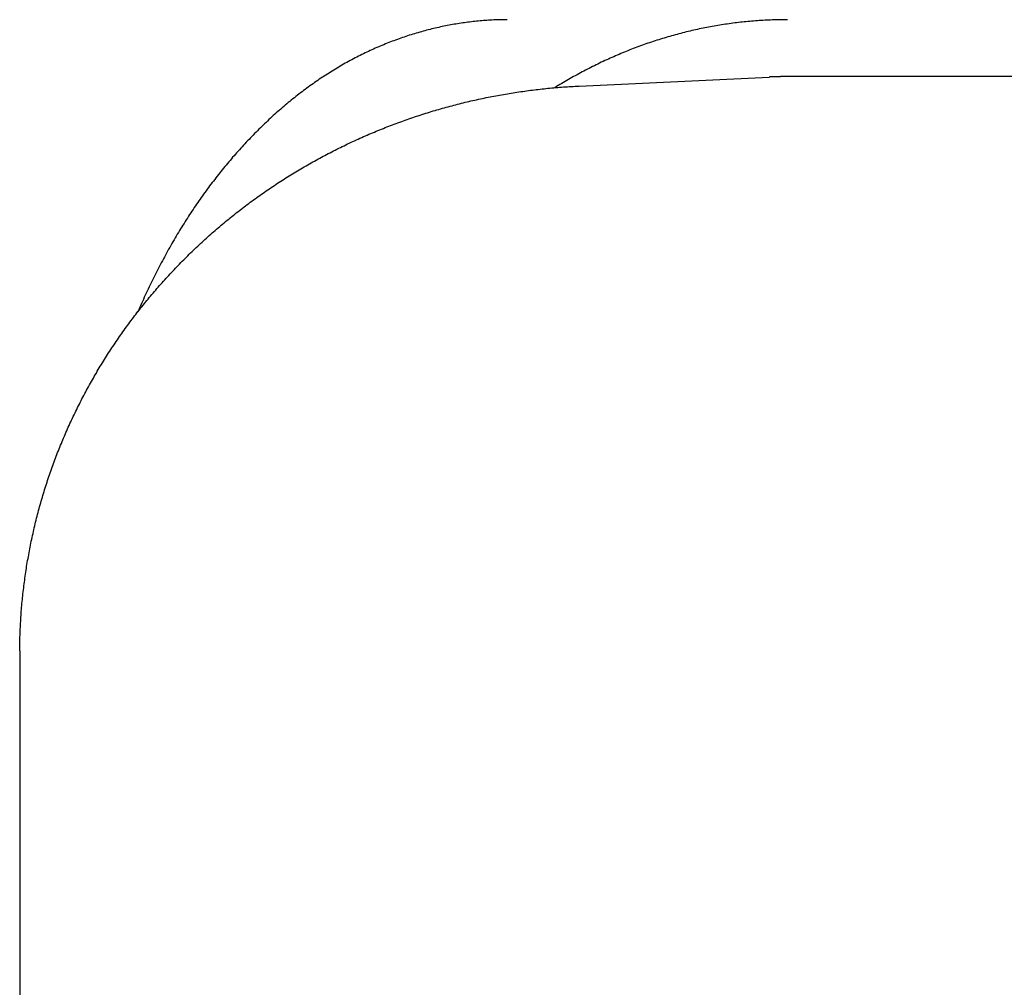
# Model space of a CAD drawing. Extents: x 668 to 3164, y 1007 to 2724.
# Tile 66 of 152: x 2091 to 2100, y 2166 to 2175. Entities that reach past the tile are written whole.
import ezdxf

# ---------------------------------------------------------------- set-up
doc = ezdxf.new("R2010")
doc.units = 0
doc.layers.add('KF_GRAVIS_12_LEFT', color=7, linetype='CONTINUOUS')

# ---------------------------------------------------------------- blocks, each defined once
blk = doc.blocks.new('KF_GRAVIS_12_LEFT')
at = {"layer": 'KF_GRAVIS_12_LEFT'}
for p, q in [((-141.48898, -79.08292), (-139.82016, -79.00377)), ((-116.64969, -79), (-139.66111, -79)), ((-146.40085, -84.10799), (-146.40085, -89.89201))]:
    blk.add_line(p, q, dxfattribs=at)
for points in [[(-142.12, -78.5, 0), (-142.134, -78.5, 0), (-142.149, -78.5002, 0), (-142.164, -78.5004, 0), (-142.179, -78.5007, 0), (-142.194, -78.5011, 0), (-142.209, -78.5015, 0), (-142.224, -78.5021, 0), (-142.239, -78.5027, 0), (-142.254, -78.5034, 0), (-142.269, -78.5042, 0), (-142.284, -78.5051, 0), (-142.299, -78.5061, 0), (-142.314, -78.5071, 0), (-142.329, -78.5082, 0), (-142.344, -78.5095, 0), (-142.359, -78.5108, 0), (-142.374, -78.5122, 0), (-142.389, -78.5136, 0), (-142.404, -78.5152, 0), (-142.419, -78.5168, 0), (-142.435, -78.5186, 0), (-142.45, -78.5204, 0), (-142.465, -78.5223, 0), (-142.48, -78.5243, 0), (-142.495, -78.5263, 0), (-142.51, -78.5285, 0), (-142.525, -78.5307, 0), (-142.541, -78.533, 0), (-142.556, -78.5354, 0), (-142.571, -78.5379, 0), (-142.586, -78.5405, 0), (-142.601, -78.5432, 0), (-142.616, -78.5459, 0), (-142.631, -78.5487, 0), (-142.647, -78.5517, 0), (-142.662, -78.5547, 0), (-142.677, -78.5577, 0), (-142.692, -78.5609, 0), (-142.707, -78.5642, 0), (-142.722, -78.5675, 0), (-142.738, -78.5709, 0), (-142.753, -78.5744, 0), (-142.768, -78.578, 0), (-142.783, -78.5817, 0), (-142.798, -78.5855, 0), (-142.813, -78.5893, 0), (-142.829, -78.5933, 0), (-142.844, -78.5973, 0), (-142.859, -78.6014, 0), (-142.874, -78.6056, 0), (-142.889, -78.6099, 0), (-142.904, -78.6142, 0), (-142.919, -78.6187, 0), (-142.934, -78.6232, 0), (-142.95, -78.6278, 0), (-142.965, -78.6326, 0), (-142.98, -78.6373, 0), (-142.995, -78.6422, 0), (-143.01, -78.6472, 0), (-143.025, -78.6522, 0), (-143.04, -78.6574, 0), (-143.055, -78.6626, 0), (-143.07, -78.6679, 0), (-143.085, -78.6733, 0), (-143.1, -78.6788, 0), (-143.115, -78.6843, 0), (-143.13, -78.69, 0), (-143.145, -78.6957, 0), (-143.16, -78.7015, 0), (-143.175, -78.7074, 0), (-143.19, -78.7134, 0), (-143.205, -78.7195, 0), (-143.22, -78.7257, 0), (-143.235, -78.7319, 0), (-143.249, -78.7383, 0), (-143.264, -78.7447, 0), (-143.279, -78.7512, 0), (-143.294, -78.7578, 0), (-143.309, -78.7645, 0), (-143.323, -78.7712, 0), (-143.338, -78.7781, 0), (-143.353, -78.785, 0), (-143.368, -78.7921, 0), (-143.382, -78.7992, 0), (-143.397, -78.8064, 0), (-143.412, -78.8137, 0), (-143.426, -78.821, 0), (-143.441, -78.8285, 0), (-143.455, -78.836, 0), (-143.47, -78.8437, 0), (-143.485, -78.8514, 0), (-143.499, -78.8592, 0), (-143.514, -78.8671, 0), (-143.528, -78.8751, 0), (-143.542, -78.8831, 0), (-143.557, -78.8913, 0), (-143.571, -78.8995, 0), (-143.586, -78.9078, 0), (-143.6, -78.9163, 0), (-143.614, -78.9248, 0), (-143.628, -78.9333, 0), (-143.643, -78.942, 0), (-143.657, -78.9508, 0), (-143.671, -78.9596, 0), (-143.685, -78.9685, 0), (-143.699, -78.9776, 0), (-143.714, -78.9867, 0), (-143.728, -78.9958, 0), (-143.742, -79.0051, 0), (-143.756, -79.0144, 0), (-143.77, -79.0239, 0), (-143.784, -79.0334, 0), (-143.798, -79.043, 0), (-143.811, -79.0526, 0), (-143.825, -79.0624, 0), (-143.839, -79.0722, 0), (-143.853, -79.0821, 0), (-143.867, -79.0921, 0), (-143.88, -79.1022, 0), (-143.894, -79.1123, 0), (-143.908, -79.1226, 0), (-143.921, -79.1329, 0), (-143.935, -79.1432, 0), (-143.949, -79.1537, 0), (-143.962, -79.1642, 0), (-143.976, -79.1748, 0), (-143.989, -79.1855, 0), (-144.002, -79.1962, 0), (-144.016, -79.2071, 0), (-144.029, -79.218, 0), (-144.043, -79.2289, 0), (-144.056, -79.24, 0), (-144.069, -79.2511, 0), (-144.082, -79.2623, 0), (-144.095, -79.2736, 0), (-144.109, -79.2849, 0), (-144.122, -79.2963, 0), (-144.135, -79.3078, 0), (-144.148, -79.3193, 0), (-144.161, -79.3309, 0), (-144.174, -79.3426, 0), (-144.187, -79.3543, 0), (-144.199, -79.3662, 0), (-144.212, -79.378, 0), (-144.225, -79.39, 0), (-144.238, -79.402, 0), (-144.25, -79.4141, 0), (-144.263, -79.4262, 0), (-144.276, -79.4384, 0), (-144.288, -79.4507, 0), (-144.301, -79.463, 0), (-144.313, -79.4754, 0), (-144.326, -79.4879, 0), (-144.338, -79.5004, 0), (-144.351, -79.513, 0), (-144.363, -79.5256, 0), (-144.375, -79.5384, 0), (-144.387, -79.5511, 0), (-144.4, -79.564, 0), (-144.412, -79.5768, 0), (-144.424, -79.5898, 0), (-144.436, -79.6028, 0), (-144.448, -79.6159, 0), (-144.46, -79.629, 0), (-144.472, -79.6422, 0), (-144.484, -79.6554, 0), (-144.496, -79.6687, 0), (-144.507, -79.682, 0), (-144.519, -79.6954, 0), (-144.531, -79.7089, 0), (-144.542, -79.7224, 0), (-144.554, -79.736, 0), (-144.566, -79.7496, 0), (-144.577, -79.7633, 0), (-144.589, -79.777, 0), (-144.6, -79.7908, 0), (-144.611, -79.8046, 0), (-144.623, -79.8185, 0), (-144.634, -79.8325, 0), (-144.645, -79.8464, 0), (-144.656, -79.8605, 0), (-144.667, -79.8746, 0), (-144.678, -79.8887, 0), (-144.689, -79.9029, 0), (-144.7, -79.9171, 0), (-144.711, -79.9314, 0), (-144.722, -79.9457, 0), (-144.733, -79.9601, 0), (-144.744, -79.9745, 0), (-144.754, -79.989, 0), (-144.765, -80.0035, 0), (-144.776, -80.018, 0), (-144.786, -80.0326, 0), (-144.797, -80.0473, 0), (-144.807, -80.062, 0), (-144.817, -80.0767, 0), (-144.828, -80.0915, 0), (-144.838, -80.1063, 0), (-144.848, -80.1211, 0), (-144.858, -80.136, 0), (-144.868, -80.151, 0), (-144.879, -80.1661, 0), (-144.889, -80.1812, 0), (-144.899, -80.1964, 0), (-144.909, -80.2117, 0), (-144.919, -80.2271, 0), (-144.929, -80.2426, 0), (-144.939, -80.2581, 0), (-144.948, -80.2737, 0), (-144.958, -80.2894, 0), (-144.968, -80.3052, 0), (-144.978, -80.3211, 0), (-144.988, -80.337, 0), (-144.997, -80.353, 0), (-145.007, -80.3691, 0), (-145.017, -80.3852, 0), (-145.026, -80.4014, 0), (-145.036, -80.4177, 0), (-145.046, -80.4341, 0), (-145.055, -80.4506, 0), (-145.065, -80.4671, 0), (-145.074, -80.4837, 0), (-145.083, -80.5003, 0), (-145.093, -80.5171, 0), (-145.102, -80.5339, 0), (-145.112, -80.5507, 0), (-145.121, -80.5677, 0), (-145.13, -80.5847, 0), (-145.139, -80.6018, 0), (-145.148, -80.6189, 0), (-145.158, -80.6362, 0), (-145.167, -80.6535, 0), (-145.176, -80.6708, 0), (-145.185, -80.6882, 0), (-145.194, -80.7057, 0), (-145.203, -80.7233, 0), (-145.211, -80.7409, 0), (-145.22, -80.7586, 0), (-145.229, -80.7763, 0), (-145.238, -80.7941, 0), (-145.247, -80.812, 0), (-145.255, -80.83, 0), (-145.264, -80.848, 0), (-145.273, -80.866, 0), (-145.281, -80.8842, 0), (-145.29, -80.9024, 0), (-145.298, -80.9206, 0), (-145.307, -80.9389, 0), (-145.315, -80.9573, 0), (-145.323, -80.9757, 0), (-145.332, -80.9942, 0), (-145.34, -81.0128, 0), (-145.348, -81.0314, 0), (-145.356, -81.05, 0), (-145.364, -81.0688, 0)], [(-139.66, -78.5, 0), (-139.676, -78.5, 0), (-139.693, -78.5001, 0), (-139.709, -78.5003, 0), (-139.726, -78.5006, 0), (-139.742, -78.5009, 0), (-139.759, -78.5013, 0), (-139.776, -78.5018, 0), (-139.792, -78.5024, 0), (-139.809, -78.503, 0), (-139.825, -78.5037, 0), (-139.842, -78.5045, 0), (-139.858, -78.5053, 0), (-139.875, -78.5063, 0), (-139.891, -78.5073, 0), (-139.908, -78.5084, 0), (-139.924, -78.5095, 0), (-139.941, -78.5107, 0), (-139.957, -78.512, 0), (-139.974, -78.5134, 0), (-139.991, -78.5148, 0), (-140.007, -78.5164, 0), (-140.024, -78.518, 0), (-140.04, -78.5196, 0), (-140.057, -78.5214, 0), (-140.073, -78.5232, 0), (-140.089, -78.5251, 0), (-140.106, -78.527, 0), (-140.122, -78.5291, 0), (-140.139, -78.5312, 0), (-140.155, -78.5334, 0), (-140.172, -78.5356, 0), (-140.188, -78.538, 0), (-140.205, -78.5404, 0), (-140.221, -78.5429, 0), (-140.238, -78.5454, 0), (-140.254, -78.5481, 0), (-140.27, -78.5508, 0), (-140.287, -78.5535, 0), (-140.303, -78.5564, 0), (-140.32, -78.5593, 0), (-140.336, -78.5623, 0), (-140.352, -78.5654, 0), (-140.369, -78.5685, 0), (-140.385, -78.5717, 0), (-140.401, -78.575, 0), (-140.418, -78.5784, 0), (-140.434, -78.5818, 0), (-140.45, -78.5853, 0), (-140.467, -78.5889, 0), (-140.483, -78.5926, 0), (-140.499, -78.5963, 0), (-140.515, -78.6001, 0), (-140.532, -78.604, 0), (-140.548, -78.6079, 0), (-140.564, -78.6119, 0), (-140.58, -78.616, 0), (-140.596, -78.6202, 0), (-140.613, -78.6244, 0), (-140.629, -78.6288, 0), (-140.645, -78.6331, 0), (-140.661, -78.6376, 0), (-140.677, -78.6421, 0), (-140.693, -78.6467, 0), (-140.71, -78.6514, 0), (-140.726, -78.6561, 0), (-140.742, -78.661, 0), (-140.758, -78.6658, 0), (-140.774, -78.6708, 0), (-140.79, -78.6758, 0), (-140.806, -78.681, 0), (-140.822, -78.6861, 0), (-140.838, -78.6914, 0), (-140.854, -78.6967, 0), (-140.87, -78.7021, 0), (-140.886, -78.7076, 0), (-140.902, -78.7131, 0), (-140.918, -78.7187, 0), (-140.933, -78.7244, 0), (-140.949, -78.7301, 0), (-140.965, -78.7359, 0), (-140.981, -78.7418, 0), (-140.997, -78.7478, 0), (-141.013, -78.7538, 0), (-141.028, -78.7599, 0), (-141.044, -78.7661, 0), (-141.06, -78.7724, 0), (-141.076, -78.7787, 0), (-141.091, -78.7851, 0), (-141.107, -78.7915, 0), (-141.123, -78.798, 0), (-141.138, -78.8046, 0), (-141.154, -78.8113, 0), (-141.17, -78.8181, 0), (-141.185, -78.8249, 0), (-141.201, -78.8317, 0), (-141.216, -78.8387, 0), (-141.232, -78.8457, 0), (-141.247, -78.8528, 0), (-141.263, -78.8599, 0), (-141.278, -78.8672, 0), (-141.294, -78.8745, 0), (-141.309, -78.8818, 0), (-141.324, -78.8893, 0), (-141.34, -78.8968, 0), (-141.355, -78.9043, 0), (-141.371, -78.912, 0), (-141.386, -78.9197, 0), (-141.401, -78.9275, 0), (-141.416, -78.9353, 0), (-141.432, -78.9432, 0), (-141.447, -78.9512, 0), (-141.462, -78.9593, 0), (-141.477, -78.9674, 0), (-141.492, -78.9756, 0), (-141.507, -78.9838, 0), (-141.523, -78.9921, 0), (-141.538, -79.0005, 0), (-141.553, -79.009, 0), (-141.568, -79.0175, 0), (-141.583, -79.0261, 0), (-141.598, -79.0348, 0), (-141.612, -79.0435, 0), (-141.627, -79.0523, 0), (-141.642, -79.0611, 0), (-141.657, -79.0701, 0), (-141.672, -79.0791, 0), (-141.687, -79.0881, 0), (-141.702, -79.0973, 0)], [(-139.661, -79, 0), (-139.662, -79, 0), (-139.664, -79, 0), (-139.665, -79, 0), (-139.666, -79, 0), (-139.667, -79, 0), (-139.669, -79, 0), (-139.67, -79, 0), (-139.671, -79, 0), (-139.672, -79, 0), (-139.674, -79, 0), (-139.675, -79, 0), (-139.676, -79, 0), (-139.677, -79, 0), (-139.679, -79, 0), (-139.68, -79.0001, 0), (-139.681, -79.0001, 0), (-139.682, -79.0001, 0), (-139.683, -79.0001, 0), (-139.685, -79.0001, 0), (-139.686, -79.0001, 0), (-139.687, -79.0001, 0), (-139.688, -79.0001, 0), (-139.69, -79.0001, 0), (-139.691, -79.0001, 0), (-139.692, -79.0001, 0), (-139.693, -79.0002, 0), (-139.695, -79.0002, 0), (-139.696, -79.0002, 0), (-139.697, -79.0002, 0), (-139.698, -79.0002, 0), (-139.7, -79.0002, 0), (-139.701, -79.0002, 0), (-139.702, -79.0003, 0), (-139.703, -79.0003, 0), (-139.705, -79.0003, 0), (-139.706, -79.0003, 0), (-139.707, -79.0003, 0), (-139.708, -79.0003, 0), (-139.71, -79.0004, 0), (-139.711, -79.0004, 0), (-139.712, -79.0004, 0), (-139.713, -79.0004, 0), (-139.715, -79.0004, 0), (-139.716, -79.0004, 0), (-139.717, -79.0005, 0), (-139.718, -79.0005, 0), (-139.72, -79.0005, 0), (-139.721, -79.0005, 0), (-139.722, -79.0006, 0), (-139.723, -79.0006, 0), (-139.724, -79.0006, 0), (-139.726, -79.0006, 0), (-139.727, -79.0006, 0), (-139.728, -79.0007, 0), (-139.729, -79.0007, 0), (-139.731, -79.0007, 0), (-139.732, -79.0007, 0), (-139.733, -79.0008, 0), (-139.734, -79.0008, 0), (-139.736, -79.0008, 0), (-139.737, -79.0009, 0), (-139.738, -79.0009, 0), (-139.739, -79.0009, 0), (-139.741, -79.0009, 0), (-139.742, -79.001, 0), (-139.743, -79.001, 0), (-139.744, -79.001, 0), (-139.746, -79.0011, 0), (-139.747, -79.0011, 0), (-139.748, -79.0011, 0), (-139.749, -79.0012, 0), (-139.751, -79.0012, 0), (-139.752, -79.0012, 0), (-139.753, -79.0013, 0), (-139.754, -79.0013, 0), (-139.756, -79.0013, 0), (-139.757, -79.0014, 0), (-139.758, -79.0014, 0), (-139.759, -79.0014, 0), (-139.761, -79.0015, 0), (-139.762, -79.0015, 0), (-139.763, -79.0015, 0), (-139.764, -79.0016, 0), (-139.765, -79.0016, 0), (-139.767, -79.0017, 0), (-139.768, -79.0017, 0), (-139.769, -79.0017, 0), (-139.77, -79.0018, 0), (-139.772, -79.0018, 0), (-139.773, -79.0019, 0), (-139.774, -79.0019, 0), (-139.775, -79.0019, 0), (-139.777, -79.002, 0), (-139.778, -79.002, 0), (-139.779, -79.0021, 0), (-139.78, -79.0021, 0), (-139.782, -79.0022, 0), (-139.783, -79.0022, 0), (-139.784, -79.0023, 0), (-139.785, -79.0023, 0), (-139.787, -79.0023, 0), (-139.788, -79.0024, 0), (-139.789, -79.0024, 0), (-139.79, -79.0025, 0), (-139.792, -79.0025, 0), (-139.793, -79.0026, 0), (-139.794, -79.0026, 0), (-139.795, -79.0027, 0), (-139.797, -79.0027, 0), (-139.798, -79.0028, 0), (-139.799, -79.0028, 0), (-139.8, -79.0029, 0), (-139.802, -79.0029, 0), (-139.803, -79.003, 0), (-139.804, -79.003, 0), (-139.805, -79.0031, 0), (-139.806, -79.0032, 0), (-139.808, -79.0032, 0), (-139.809, -79.0033, 0), (-139.81, -79.0033, 0), (-139.811, -79.0034, 0), (-139.813, -79.0034, 0), (-139.814, -79.0035, 0), (-139.815, -79.0035, 0), (-139.816, -79.0036, 0), (-139.818, -79.0037, 0), (-139.819, -79.0037, 0), (-139.82, -79.0038, 0)], [(-146.401, -84.0441, 0), (-146.401, -84.0268, 0), (-146.4, -84.0095, 0), (-146.4, -83.9922, 0), (-146.4, -83.9749, 0), (-146.399, -83.9575, 0), (-146.399, -83.9402, 0), (-146.399, -83.9229, 0), (-146.398, -83.9056, 0), (-146.397, -83.8883, 0), (-146.397, -83.871, 0), (-146.396, -83.8537, 0), (-146.395, -83.8364, 0), (-146.394, -83.8191, 0), (-146.393, -83.8018, 0), (-146.392, -83.7845, 0), (-146.391, -83.7672, 0), (-146.39, -83.7499, 0), (-146.389, -83.7327, 0), (-146.388, -83.7154, 0), (-146.387, -83.6981, 0), (-146.385, -83.6808, 0), (-146.384, -83.6636, 0), (-146.382, -83.6463, 0), (-146.381, -83.6291, 0), (-146.379, -83.6118, 0), (-146.377, -83.5946, 0), (-146.376, -83.5774, 0), (-146.374, -83.5601, 0), (-146.372, -83.5429, 0), (-146.37, -83.5257, 0), (-146.368, -83.5085, 0), (-146.366, -83.4913, 0), (-146.364, -83.4741, 0), (-146.362, -83.4569, 0), (-146.36, -83.4398, 0), (-146.357, -83.4226, 0), (-146.355, -83.4054, 0), (-146.353, -83.3883, 0), (-146.35, -83.3712, 0), (-146.348, -83.354, 0), (-146.345, -83.3369, 0), (-146.342, -83.3198, 0), (-146.34, -83.3027, 0), (-146.337, -83.2856, 0), (-146.334, -83.2685, 0), (-146.331, -83.2514, 0), (-146.328, -83.2344, 0), (-146.325, -83.2173, 0), (-146.322, -83.2003, 0), (-146.319, -83.1833, 0), (-146.316, -83.1662, 0), (-146.313, -83.1492, 0), (-146.309, -83.1322, 0), (-146.306, -83.1153, 0), (-146.302, -83.0983, 0), (-146.299, -83.0813, 0), (-146.295, -83.0644, 0), (-146.292, -83.0475, 0), (-146.288, -83.0305, 0), (-146.284, -83.0136, 0), (-146.281, -82.9968, 0), (-146.277, -82.9799, 0), (-146.273, -82.963, 0), (-146.269, -82.9462, 0), (-146.265, -82.9293, 0), (-146.261, -82.9125, 0), (-146.257, -82.8957, 0), (-146.252, -82.8789, 0), (-146.248, -82.8621, 0), (-146.244, -82.8454, 0), (-146.239, -82.8287, 0), (-146.235, -82.8119, 0), (-146.23, -82.7952, 0), (-146.226, -82.7785, 0), (-146.221, -82.7618, 0), (-146.216, -82.7452, 0), (-146.212, -82.7285, 0), (-146.207, -82.7119, 0), (-146.202, -82.6953, 0), (-146.197, -82.6787, 0), (-146.192, -82.6622, 0), (-146.187, -82.6456, 0), (-146.182, -82.6291, 0), (-146.177, -82.6126, 0), (-146.172, -82.5961, 0), (-146.166, -82.5796, 0), (-146.161, -82.5631, 0), (-146.156, -82.5467, 0), (-146.15, -82.5303, 0), (-146.145, -82.5139, 0), (-146.139, -82.4975, 0), (-146.133, -82.4812, 0), (-146.128, -82.4648, 0), (-146.122, -82.4485, 0), (-146.116, -82.4322, 0), (-146.11, -82.4159, 0), (-146.104, -82.3997, 0), (-146.098, -82.3835, 0), (-146.092, -82.3673, 0), (-146.086, -82.3511, 0), (-146.08, -82.3349, 0), (-146.074, -82.3188, 0), (-146.068, -82.3027, 0), (-146.061, -82.2866, 0), (-146.055, -82.2705, 0), (-146.048, -82.2544, 0), (-146.042, -82.2384, 0), (-146.035, -82.2224, 0), (-146.029, -82.2064, 0), (-146.022, -82.1905, 0), (-146.015, -82.1746, 0), (-146.009, -82.1587, 0), (-146.002, -82.1428, 0), (-145.995, -82.1269, 0), (-145.988, -82.1111, 0), (-145.981, -82.0953, 0), (-145.974, -82.0795, 0), (-145.967, -82.0637, 0), (-145.96, -82.048, 0), (-145.952, -82.0323, 0), (-145.945, -82.0166, 0), (-145.938, -82.001, 0), (-145.93, -81.9853, 0), (-145.923, -81.9697, 0), (-145.915, -81.9542, 0), (-145.908, -81.9386, 0), (-145.9, -81.9231, 0), (-145.893, -81.9076, 0), (-145.885, -81.8922, 0), (-145.877, -81.8767, 0), (-145.869, -81.8613, 0), (-145.861, -81.8459, 0), (-145.854, -81.8306, 0), (-145.846, -81.8152, 0), (-145.838, -81.7999, 0), (-145.829, -81.7847, 0), (-145.821, -81.7694, 0), (-145.813, -81.7542, 0), (-145.805, -81.739, 0), (-145.797, -81.7239, 0), (-145.788, -81.7088, 0), (-145.78, -81.6937, 0), (-145.771, -81.6786, 0), (-145.763, -81.6636, 0), (-145.754, -81.6486, 0), (-145.746, -81.6336, 0), (-145.737, -81.6187, 0), (-145.728, -81.6037, 0), (-145.72, -81.5889, 0), (-145.711, -81.574, 0), (-145.702, -81.5592, 0), (-145.693, -81.5444, 0), (-145.684, -81.5297, 0), (-145.675, -81.5149, 0), (-145.666, -81.5002, 0), (-145.657, -81.4856, 0), (-145.648, -81.4709, 0), (-145.638, -81.4564, 0), (-145.629, -81.4418, 0), (-145.62, -81.4273, 0), (-145.61, -81.4128, 0), (-145.601, -81.3983, 0), (-145.592, -81.3839, 0), (-145.582, -81.3695, 0), (-145.572, -81.3551, 0), (-145.563, -81.3408, 0), (-145.553, -81.3265, 0), (-145.543, -81.3122, 0), (-145.534, -81.298, 0), (-145.524, -81.2838, 0), (-145.514, -81.2697, 0), (-145.504, -81.2555, 0), (-145.494, -81.2415, 0), (-145.484, -81.2274, 0), (-145.474, -81.2134, 0), (-145.464, -81.1994, 0), (-145.454, -81.1855, 0), (-145.444, -81.1716, 0), (-145.433, -81.1577, 0), (-145.423, -81.1439, 0), (-145.413, -81.1301, 0), (-145.402, -81.1163, 0), (-145.392, -81.1026, 0), (-145.381, -81.0889, 0), (-145.371, -81.0752, 0), (-145.36, -81.0616, 0), (-145.349, -81.0481, 0), (-145.339, -81.0345, 0), (-145.328, -81.021, 0), (-145.317, -81.0076, 0), (-145.306, -80.9941, 0), (-145.296, -80.9807, 0), (-145.285, -80.9674, 0), (-145.274, -80.9541, 0), (-145.263, -80.9408, 0), (-145.252, -80.9276, 0), (-145.241, -80.9144, 0), (-145.229, -80.9012, 0), (-145.218, -80.8881, 0), (-145.207, -80.875, 0), (-145.196, -80.862, 0), (-145.184, -80.849, 0), (-145.173, -80.836, 0), (-145.162, -80.8231, 0), (-145.15, -80.8102, 0), (-145.139, -80.7974, 0), (-145.127, -80.7846, 0), (-145.116, -80.7718, 0), (-145.104, -80.7591, 0), (-145.092, -80.7464, 0), (-145.081, -80.7338, 0), (-145.069, -80.7212, 0), (-145.057, -80.7086, 0), (-145.045, -80.6961, 0), (-145.033, -80.6836, 0), (-145.022, -80.6711, 0), (-145.01, -80.6587, 0), (-144.998, -80.6464, 0), (-144.986, -80.6341, 0), (-144.973, -80.6218, 0), (-144.961, -80.6096, 0), (-144.949, -80.5974, 0), (-144.937, -80.5852, 0), (-144.925, -80.5731, 0), (-144.912, -80.561, 0), (-144.9, -80.549, 0), (-144.888, -80.537, 0), (-144.875, -80.5251, 0), (-144.863, -80.5132, 0), (-144.85, -80.5013, 0), (-144.838, -80.4895, 0), (-144.825, -80.4777, 0), (-144.813, -80.466, 0), (-144.8, -80.4543, 0), (-144.787, -80.4427, 0), (-144.775, -80.4311, 0), (-144.762, -80.4195, 0), (-144.749, -80.408, 0), (-144.736, -80.3965, 0), (-144.723, -80.3851, 0), (-144.71, -80.3737, 0), (-144.698, -80.3624, 0), (-144.685, -80.3511, 0), (-144.672, -80.3399, 0), (-144.658, -80.3286, 0), (-144.645, -80.3175, 0), (-144.632, -80.3064, 0), (-144.619, -80.2953, 0), (-144.606, -80.2843, 0), (-144.593, -80.2733, 0), (-144.579, -80.2624, 0), (-144.566, -80.2515, 0), (-144.553, -80.2406, 0), (-144.539, -80.2298, 0), (-144.526, -80.2191, 0), (-144.512, -80.2083, 0), (-144.499, -80.1977, 0), (-144.485, -80.1871, 0), (-144.472, -80.1765, 0), (-144.458, -80.166, 0), (-144.444, -80.1555, 0), (-144.431, -80.1451, 0), (-144.417, -80.1347, 0), (-144.403, -80.1243, 0), (-144.39, -80.114, 0), (-144.376, -80.1038, 0), (-144.362, -80.0936, 0), (-144.348, -80.0834, 0), (-144.334, -80.0733, 0), (-144.32, -80.0633, 0), (-144.306, -80.0533, 0), (-144.292, -80.0433, 0), (-144.278, -80.0334, 0), (-144.264, -80.0235, 0), (-144.25, -80.0137, 0), (-144.236, -80.0039, 0), (-144.222, -79.9942, 0), (-144.207, -79.9845, 0), (-144.193, -79.9749, 0), (-144.179, -79.9653, 0), (-144.165, -79.9558, 0), (-144.15, -79.9463, 0), (-144.136, -79.9368, 0), (-144.122, -79.9274, 0), (-144.107, -79.9181, 0), (-144.093, -79.9088, 0), (-144.078, -79.8995, 0), (-144.064, -79.8903, 0), (-144.049, -79.8812, 0), (-144.035, -79.8721, 0), (-144.02, -79.863, 0), (-144.005, -79.854, 0), (-143.991, -79.8451, 0), (-143.976, -79.8362, 0), (-143.961, -79.8273, 0), (-143.946, -79.8185, 0), (-143.932, -79.8097, 0), (-143.917, -79.801, 0), (-143.902, -79.7924, 0), (-143.887, -79.7838, 0), (-143.872, -79.7752, 0), (-143.857, -79.7667, 0), (-143.842, -79.7582, 0), (-143.827, -79.7498, 0), (-143.812, -79.7414, 0), (-143.797, -79.7331, 0), (-143.782, -79.7249, 0), (-143.767, -79.7166, 0), (-143.752, -79.7085, 0), (-143.737, -79.7003, 0), (-143.722, -79.6923, 0), (-143.707, -79.6843, 0), (-143.691, -79.6763, 0), (-143.676, -79.6684, 0), (-143.661, -79.6605, 0), (-143.646, -79.6527, 0), (-143.63, -79.6449, 0), (-143.615, -79.6372, 0), (-143.6, -79.6295, 0), (-143.584, -79.6219, 0), (-143.569, -79.6144, 0), (-143.553, -79.6068, 0), (-143.538, -79.5994, 0), (-143.522, -79.592, 0), (-143.507, -79.5846, 0), (-143.491, -79.5773, 0), (-143.476, -79.57, 0), (-143.46, -79.5628, 0), (-143.445, -79.5557, 0), (-143.429, -79.5486, 0), (-143.413, -79.5415, 0), (-143.398, -79.5345, 0), (-143.382, -79.5275, 0), (-143.366, -79.5206, 0), (-143.35, -79.5138, 0), (-143.335, -79.507, 0), (-143.319, -79.5002, 0), (-143.303, -79.4936, 0), (-143.287, -79.4869, 0), (-143.271, -79.4803, 0), (-143.256, -79.4738, 0), (-143.24, -79.4673, 0), (-143.224, -79.4609, 0), (-143.208, -79.4545, 0), (-143.192, -79.4481, 0), (-143.176, -79.4419, 0), (-143.16, -79.4356, 0), (-143.144, -79.4295, 0), (-143.128, -79.4233, 0), (-143.112, -79.4173, 0), (-143.096, -79.4112, 0), (-143.08, -79.4053, 0), (-143.064, -79.3994, 0), (-143.047, -79.3935, 0), (-143.031, -79.3877, 0), (-143.015, -79.3819, 0), (-142.999, -79.3762, 0), (-142.983, -79.3706, 0), (-142.966, -79.365, 0), (-142.95, -79.3595, 0), (-142.934, -79.354, 0), (-142.918, -79.3485, 0), (-142.901, -79.3432, 0), (-142.885, -79.3378, 0), (-142.869, -79.3325, 0), (-142.852, -79.3273, 0), (-142.836, -79.3222, 0), (-142.82, -79.317, 0), (-142.803, -79.312, 0), (-142.787, -79.307, 0), (-142.77, -79.302, 0), (-142.754, -79.2971, 0), (-142.738, -79.2923, 0), (-142.721, -79.2875, 0), (-142.705, -79.2827, 0), (-142.688, -79.278, 0), (-142.672, -79.2734, 0), (-142.655, -79.2688, 0), (-142.639, -79.2643, 0), (-142.622, -79.2598, 0), (-142.605, -79.2554, 0), (-142.589, -79.251, 0), (-142.572, -79.2467, 0), (-142.556, -79.2424, 0), (-142.539, -79.2382, 0), (-142.522, -79.2341, 0), (-142.506, -79.23, 0), (-142.489, -79.2259, 0), (-142.472, -79.2219, 0), (-142.456, -79.218, 0), (-142.439, -79.2141, 0), (-142.422, -79.2102, 0), (-142.405, -79.2065, 0), (-142.389, -79.2027, 0), (-142.372, -79.1991, 0), (-142.355, -79.1955, 0), (-142.338, -79.1919, 0), (-142.322, -79.1884, 0), (-142.305, -79.1849, 0), (-142.288, -79.1815, 0), (-142.271, -79.1782, 0), (-142.254, -79.1749, 0), (-142.238, -79.1716, 0), (-142.221, -79.1685, 0), (-142.204, -79.1653, 0), (-142.187, -79.1622, 0), (-142.17, -79.1592, 0), (-142.153, -79.1563, 0), (-142.136, -79.1533, 0), (-142.119, -79.1505, 0), (-142.102, -79.1477, 0), (-142.086, -79.1449, 0), (-142.069, -79.1422, 0), (-142.052, -79.1396, 0), (-142.035, -79.137, 0), (-142.018, -79.1344, 0), (-142.001, -79.132, 0), (-141.984, -79.1295, 0), (-141.967, -79.1272, 0), (-141.95, -79.1248, 0), (-141.933, -79.1226, 0), (-141.916, -79.1204, 0), (-141.899, -79.1182, 0), (-141.882, -79.1161, 0), (-141.865, -79.1141, 0), (-141.848, -79.1121, 0), (-141.831, -79.1101, 0), (-141.814, -79.1083, 0), (-141.797, -79.1064, 0), (-141.78, -79.1047, 0), (-141.763, -79.1029, 0), (-141.745, -79.1013, 0), (-141.728, -79.0997, 0), (-141.711, -79.0981, 0), (-141.694, -79.0966, 0), (-141.677, -79.0952, 0), (-141.66, -79.0938, 0), (-141.643, -79.0925, 0), (-141.626, -79.0912, 0), (-141.609, -79.09, 0), (-141.592, -79.0888, 0), (-141.575, -79.0877, 0), (-141.557, -79.0866, 0), (-141.54, -79.0856, 0), (-141.523, -79.0847, 0), (-141.506, -79.0838, 0), (-141.489, -79.0829, 0)], [(-146.401, -84.0441, 0), (-146.401, -84.0446, 0), (-146.401, -84.0451, 0), (-146.401, -84.0456, 0), (-146.401, -84.0461, 0), (-146.401, -84.0466, 0), (-146.401, -84.0471, 0), (-146.401, -84.0476, 0), (-146.401, -84.0481, 0), (-146.401, -84.0486, 0), (-146.401, -84.0491, 0), (-146.401, -84.0496, 0), (-146.401, -84.0501, 0), (-146.401, -84.0506, 0), (-146.401, -84.0511, 0), (-146.401, -84.0516, 0), (-146.401, -84.0521, 0), (-146.401, -84.0526, 0), (-146.401, -84.0531, 0), (-146.401, -84.0536, 0), (-146.401, -84.0541, 0), (-146.401, -84.0546, 0), (-146.401, -84.0551, 0), (-146.401, -84.0556, 0), (-146.401, -84.0561, 0), (-146.401, -84.0566, 0), (-146.401, -84.0571, 0), (-146.401, -84.0576, 0), (-146.401, -84.0581, 0), (-146.401, -84.0586, 0), (-146.401, -84.0591, 0), (-146.401, -84.0596, 0), (-146.401, -84.0601, 0), (-146.401, -84.0606, 0), (-146.401, -84.0611, 0), (-146.401, -84.0616, 0), (-146.401, -84.0621, 0), (-146.401, -84.0626, 0), (-146.401, -84.0631, 0), (-146.401, -84.0636, 0), (-146.401, -84.0641, 0), (-146.401, -84.0646, 0), (-146.401, -84.0651, 0), (-146.401, -84.0656, 0), (-146.401, -84.0661, 0), (-146.401, -84.0666, 0), (-146.401, -84.0671, 0), (-146.401, -84.0676, 0), (-146.401, -84.0681, 0), (-146.401, -84.0686, 0), (-146.401, -84.0691, 0), (-146.401, -84.0696, 0), (-146.401, -84.0701, 0), (-146.401, -84.0706, 0), (-146.401, -84.0711, 0), (-146.401, -84.0716, 0), (-146.401, -84.0721, 0), (-146.401, -84.0726, 0), (-146.401, -84.0731, 0), (-146.401, -84.0736, 0), (-146.401, -84.0741, 0), (-146.401, -84.0746, 0), (-146.401, -84.0751, 0), (-146.401, -84.0756, 0), (-146.401, -84.0761, 0), (-146.401, -84.0766, 0), (-146.401, -84.0771, 0), (-146.401, -84.0776, 0), (-146.401, -84.0781, 0), (-146.401, -84.0786, 0), (-146.401, -84.0791, 0), (-146.401, -84.0796, 0), (-146.401, -84.0801, 0), (-146.401, -84.0806, 0), (-146.401, -84.081, 0), (-146.401, -84.0815, 0), (-146.401, -84.082, 0), (-146.401, -84.0825, 0), (-146.401, -84.083, 0), (-146.401, -84.0835, 0), (-146.401, -84.084, 0), (-146.401, -84.0845, 0), (-146.401, -84.085, 0), (-146.401, -84.0855, 0), (-146.401, -84.086, 0), (-146.401, -84.0865, 0), (-146.401, -84.087, 0), (-146.401, -84.0875, 0), (-146.401, -84.088, 0), (-146.401, -84.0885, 0), (-146.401, -84.089, 0), (-146.401, -84.0895, 0), (-146.401, -84.09, 0), (-146.401, -84.0905, 0), (-146.401, -84.091, 0), (-146.401, -84.0915, 0), (-146.401, -84.092, 0), (-146.401, -84.0925, 0), (-146.401, -84.093, 0), (-146.401, -84.0935, 0), (-146.401, -84.094, 0), (-146.401, -84.0945, 0), (-146.401, -84.095, 0), (-146.401, -84.0955, 0), (-146.401, -84.096, 0), (-146.401, -84.0965, 0), (-146.401, -84.097, 0), (-146.401, -84.0975, 0), (-146.401, -84.098, 0), (-146.401, -84.0985, 0), (-146.401, -84.099, 0), (-146.401, -84.0995, 0), (-146.401, -84.1, 0), (-146.401, -84.1005, 0), (-146.401, -84.101, 0), (-146.401, -84.1015, 0), (-146.401, -84.102, 0), (-146.401, -84.1025, 0), (-146.401, -84.103, 0), (-146.401, -84.1035, 0), (-146.401, -84.104, 0), (-146.401, -84.1045, 0), (-146.401, -84.105, 0), (-146.401, -84.1055, 0), (-146.401, -84.106, 0), (-146.401, -84.1065, 0), (-146.401, -84.107, 0), (-146.401, -84.1075, 0), (-146.401, -84.108, 0)]]:
    blk.add_polyline3d(points, dxfattribs=at)

msp = doc.modelspace()

# ---------------------------------------------------------------- block references
at = {"layer": 'KF_GRAVIS_12_LEFT'}
msp.add_blockref('KF_GRAVIS_12_LEFT', (2237.6884, 2253.1013), dxfattribs=at)

doc.saveas('drawing.dxf')
